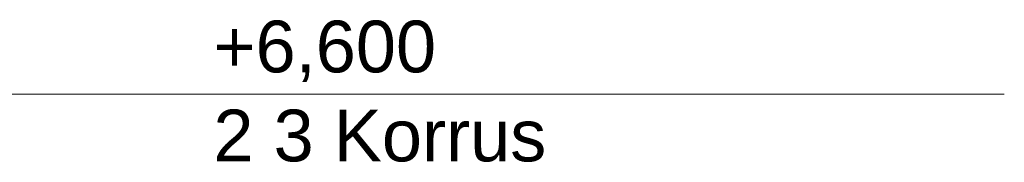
# Model space of a CAD drawing. Header units: millimetres. Extents: x -798 to 64004, y -9065 to 14108.
# Tile 31 of 32: x 60192 to 64004, y 472 to 1023. Entities that reach past the tile are written whole.
import ezdxf

# ---------------------------------------------------------------- set-up
doc = ezdxf.new("R2010")
doc.units = ezdxf.units.MM
doc.header["$MEASUREMENT"] = 0
doc.layers.add('0_Pen_No__1', color=7, linetype='Continuous', lineweight=13)
doc.styles.add('GENERATED_STYLE_3', font='txt')

msp = doc.modelspace()

# ---------------------------------------------------------------- linework, layer by layer
at = {"layer": '0_Pen_No__1', "color": 7, "linetype": 'Continuous', "lineweight": 13}
for p, q in [((60141.7, 735.2), (60241.7, 735.2)), ((60241.7, 735.2), (60341.7, 735.2)), ((60541.7, 735.2), (60341.7, 735.2)), ((60541.7, 735.2), (60941.7, 735.2)), ((64003.7, 735.2), (60941.7, 735.2))]:
    msp.add_line(p, q, dxfattribs=at)

# ---------------------------------------------------------------- texts
at = {"layer": '0_Pen_No__1', "color": 7, "lineweight": 13, "insert": (60941.7, 1019.5), "char_height": 200, "attachment_point": 1, "line_spacing_factor": 1.031874, "style": 'GENERATED_STYLE_3'}
msp.add_mtext('\\A1;{\\pql;\\pt0;\\fArial|b0|i0|c0|p34;+6,600\\P\\pql;\\pt0;\\fArial|b0|i0|c0|p34;2\\fArial|b0|i0|c0|p34; \\fArial|b0|i0|c0|p34;3 Korrus}', dxfattribs=at)

doc.saveas('drawing.dxf')
